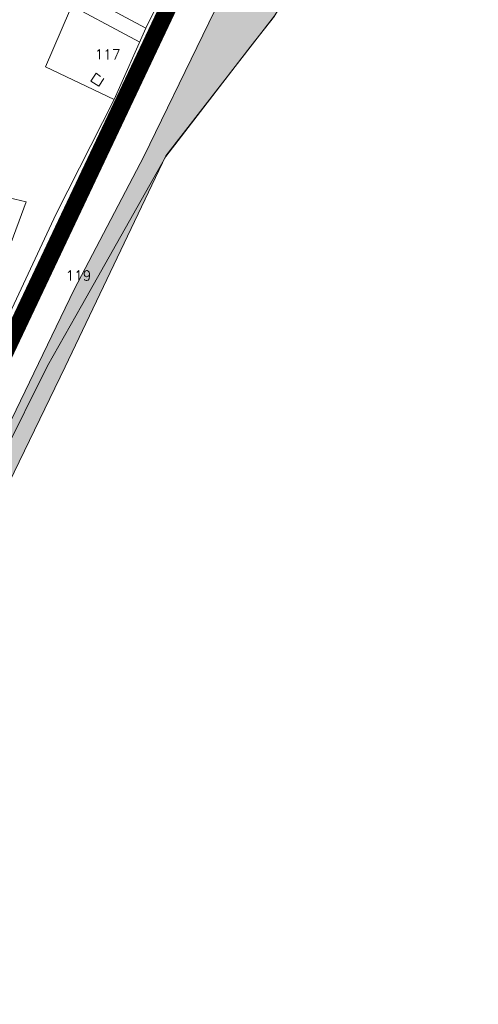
# Model space of a CAD drawing. Header units: metres. Extents: x 578835 to 593571, y 248557 to 255108.
# Tile 67 of 251: x 583520 to 583681, y 249474 to 249819. Entities that reach past the tile are written whole.
import ezdxf

# ---------------------------------------------------------------- set-up
doc = ezdxf.new("R2010")
doc.units = ezdxf.units.M
doc.linetypes.add('CACHEX2', pattern=[0.75, 0.5, -0.25])
doc.linetypes.add('SOLID_LINE', pattern=[0])
for name, color, linetype, lineweight in [('Cad-HYDROGRAPHI_COURS_D_EAU28', 5, 'SOLID_LINE', 0), ('Cad-PARCELLAIRE_PARCELLE1', 250, 'SOLID_LINE', 0), ('Cad-RESEAU_ROUT_LIMITE_DE_VOIE_P23', 8, 'SOLID_LINE', 0), ('Cad-TOPONYMIE_NUMERO_DE_PARCELL182', 250, 'SOLID_LINE', 0), ('PLU', 7, 'CACHEX2', 5), ('PPRI global - contour', 152, 'Continuous', 5), ('PPRI global - hachures', 152, 'Continuous', 5)]:
    doc.layers.add(name, color=color, linetype=linetype, lineweight=lineweight)
doc.styles.add('TEXTSTYLE_45_11', font='txt.shx', dxfattribs={"oblique": 50})

msp = doc.modelspace()

# ---------------------------------------------------------------- hatches: boundary and pattern name
at = {"layer": 'PPRI global - hachures', "ltscale": 0.4}
h = msp.add_hatch(dxfattribs=at)
h.set_pattern_fill('ANSI36', color=256, scale=2, style=0)
h.paths.add_polyline_path([(584066.5, 250379.34), (584062.37, 250383.47), (584043.41, 250459.25), (584013.35, 250450.76), (584002.24, 250450.11), (583982.63, 250452.72), (583973.49, 250455.99), (583889.77, 250518.96), (583895.65, 250528.1), (583977.99, 250662.67), (584030.07, 250749.63), (583918.43, 250756.91), (583664.41, 250783.59), (583631.24, 250786.83), (583615.06, 250787.64), (583601.17, 250794.44), (583587.42, 250827.6), (583576.9, 250872.88), (583563.15, 250910.89), (583546.16, 250944.04), (583514.61, 250983.67), (583475.78, 251010.35), (583442.61, 251028.95), (583396.5, 251041.08), (583343.91, 251049.17), (583296.18, 251058.06), (583275.96, 251065.34), (583264.63, 251086.36), (583250.88, 251100.92), (583230.66, 251114.67), (583189.4, 251126.8), (583119.68, 251147.06), (583061.43, 251160.81), (583024.22, 251164.04), (582980.53, 251148.68), (582993.48, 251125.23), (583025.83, 251140.59), (583054.15, 251143.02), (583098.64, 251130.08), (583144.75, 251115.52), (583186.01, 251101.78), (583219.99, 251088.03), (583236.17, 251071.86), (583255.58, 251033.04), (583254.78, 251000.7), (583238.6, 250995.04), (583207.85, 250995.04), (583194.1, 251002.31), (583172.26, 251010.4), (583159.32, 250999.89), (583144.75, 250992.61), (583123.72, 250996.65), (583093.79, 251001.51), (583044.44, 251004.74), (583042.82, 250977.25), (583071.95, 250975.63), (583123.72, 250970.78), (583189.25, 250968.35), (583234.55, 250957.84), (583253.97, 250940.05), (583273.38, 250908.51), (583282.28, 250851.91), (583278.25, 250803.12), (583273.39, 250777.24), (583225.66, 250792.61), (583164.18, 250807.16), (583128.59, 250807.97), (583123.73, 250787.76), (583296.04, 250750.56), (583317.08, 251031.97), (583369.66, 251022.26), (583418.2, 250998.81), (583457.03, 250968.08), (583486.96, 250930.89), (583515.28, 250879.13), (583529.84, 250833.04), (583533.88, 250790.18), (583534.69, 250771.58), (583553.3, 250763.5), (583563.01, 250755.41), (583580, 250744.9), (583594.56, 250731.15), (583590.51, 250708.51), (583580.81, 250697.19), (583567.05, 250697.19), (583552.49, 250698.8), (583535.5, 250697.19), (583522.56, 250693.95), (583503.14, 250708.51), (583479.68, 250718.21), (583448.13, 250723.87), (583373.71, 250731.15), (583318.7, 250734.39), (583315.46, 250703.66), (583444.9, 250694.76), (583478.87, 250680.21), (583494.24, 250668.89), (583512.04, 250632.5), (583510.42, 250582.36), (583496.67, 250561.34), (583468.36, 250541.12), (583419.01, 250518.48), (583354.29, 250508.77), (583304.13, 250508.77), (583282.29, 250518.48), (583279.06, 250526.56), (583283.91, 250598.53), (583239.42, 250602.58), (583222.43, 250600.96), (583186.02, 250597.72), (583162.56, 250599.34), (583148, 250606.62), (583122.92, 250612.28), (583089.76, 250614.71), (583078.43, 250626.03), (583052.54, 250635.73), (583029.89, 250635.73), (583004.81, 250631.69), (582985.4, 250622.79), (582965.98, 250613.09), (582970.84, 250593.68), (583001.58, 250611.47), (583029.08, 250621.98), (583059.01, 250621.98), (583080.86, 250606.62), (583092.99, 250591.26), (583118.07, 250585.59), (583148.81, 250571.85), (583177.12, 250554.06), (583200.59, 250528.99), (583205.44, 250507.16), (583205.44, 250486.13), (583186.83, 250479.66), (583124.54, 250464.3), (583104.02, 250461.44), (583074.89, 250436.37), (583062.76, 250421.01), (583040.92, 250417.77), (583013.41, 250429.9), (582993.19, 250437.99), (582977.01, 250433.14), (582972.96, 250422.62), (582979.43, 250412.11), (583003.7, 250411.3), (583028.78, 250404.83), (583040.92, 250397.56), (583014.22, 250380.57), (582989.14, 250366.83), (582968.11, 250354.7), (582985.91, 250337.72), (583050.62, 250379.77), (583073.28, 250387.85), (583089.45, 250391.9), (583109.68, 250404.03), (583129.9, 250417.77), (583157.41, 250425.05), (583265.81, 250428.28), (583273.09, 250428.28), (583273.9, 250446.07), (583295.97, 250457.39), (583334.8, 250467.1), (583366.35, 250470.33), (583405.99, 250467.9), (583424.6, 250456.58), (583444.01, 250438.79), (583471.52, 250417.77), (583514.39, 250491.35), (583542.71, 250566.56), (583607.54, 250728.61), (583618.87, 250755.3), (583637.47, 250748.02), (583563.05, 250565.27), (583533.11, 250493.3), (583488.62, 250414.05), (583469.92, 250375), (583458.6, 250360.44), (583447.3, 250277.69), (583433.55, 250118.39), (583433.55, 250075.53), (583435.17, 250061.79), (583444.07, 250055.32), (583538.72, 249966.37), (583593.05, 249930.65), (583636.74, 249921.76), (583657.12, 249921.76), (583640.51, 249900.52), (583605.37, 249856.24), (583563.9, 249771.01), (583539.46, 249724.43), (583484.46, 249610.66), (583466.89, 249549.58), (583445.44, 249517.44), (583408.01, 249447.95), (583372.11, 249391.45), (583402.75, 249358.91), (583418.65, 249347.07), (583436.19, 249369.28), (583463.87, 249406.75), (583478.59, 249436.8), (583476.61, 249477.12), (583481.36, 249487.31), (583491.71, 249499.16), (583485.47, 249528.1), (583479.2, 249549.72), (583486.09, 249593.97), (583536.27, 249697.24), (583571.65, 249771.24), (583609.81, 249820.41), (583635.17, 249860.02), (583657.05, 249884.96), (583692.43, 249959.02), (583716.61, 250005.58), (583724.42, 250017.76), (583733.57, 250029.46), (583758.23, 250060.88), (583783.36, 250088.01), (583819.02, 250122.79), (583886.38, 250174.14), (583941.78, 250217.37), (583983.26, 250248.04), (584014.32, 250265.65), (584046.48, 250272.12), (584071.07, 250273.21)])

# ---------------------------------------------------------------- linework, layer by layer
at = {"layer": 'Cad-HYDROGRAPHI_COURS_D_EAU28'}
for points in [[(583567.79, 249822.49), (583564.62, 249815.98), (583553.44, 249790.97), (583533.11, 249750.93), (583512.53, 249707.07), (583508.26, 249698.03), (583500.06, 249680.51), (583480.68, 249649.91), (583476.66, 249645.79), (583469.2, 249636.36), (583471.11, 249633.17), (583463.65, 249609.03), (583452.79, 249581.04), (583447.22, 249553.93), (583444.93, 249547.72), (583440.83, 249540.58), (583411.03, 249508.22), (583410.07, 249506.91), (583395.33, 249474.02), (583370.39, 249436.95)], [(583375.05, 249435.44), (583400.67, 249474.24), (583414.46, 249504.61), (583446.43, 249540.6), (583449.58, 249545.32), (583451.17, 249549.02), (583454.22, 249565.77), (583456.09, 249574.07), (583459.19, 249583.35), (583469.19, 249607.82), (583493.81, 249658.58), (583516.84, 249705.77), (583535.43, 249743.87), (583557.85, 249790.56), (583562.71, 249800.33), (583568.68, 249813.87), (583572.51, 249821.32)]]:
    msp.add_lwpolyline(points, dxfattribs=at)
at = {"layer": 'Cad-PARCELLAIRE_PARCELLE1'}
for points in [[(583391.84, 249853.07), (583391.59, 249795.75), (583391.35, 249786.7), (583387.1, 249736.86), (583406.94, 249732.27), (583429.74, 249726.81), (583447.42, 249722.49), (583469.54, 249717.21), (583479.11, 249715.21), (583512.53, 249707.07), (583533.11, 249750.93), (583553.44, 249790.97), (583553.44, 249790.97), (583553.44, 249790.97), (583529.39, 249802.46), (583540.71, 249828.93)], [(583609.79, 249820.19), (583601.51, 249809.7), (583571.6, 249770.98), (583555.86, 249743.13), (583542.07, 249718.68), (583530.06, 249697.61), (583514.11, 249665.41), (583499.67, 249634.77), (583485.32, 249602.26), (583469.19, 249607.82), (583469.19, 249607.82), (583469.19, 249607.82), (583493.81, 249658.58), (583516.84, 249705.77), (583535.43, 249743.87), (583557.85, 249790.56), (583562.71, 249800.33), (583568.68, 249813.87), (583572.51, 249821.32)]]:
    msp.add_lwpolyline(points, dxfattribs=at)
for points in [[(583540.71, 249828.93), (583564.62, 249815.98), (583553.44, 249790.97), (583529.39, 249802.46), (583540.71, 249828.93), (583540.71, 249828.93)], [(583567.79, 249822.49), (583538.55, 249830.08), (583540.71, 249828.93), (583564.62, 249815.98), (583567.79, 249822.49), (583567.79, 249822.49)]]:
    msp.add_lwpolyline(points, close=True, dxfattribs=at)
at = {"layer": 'Cad-RESEAU_ROUT_LIMITE_DE_VOIE_P23'}
msp.add_line((583562.46, 249811.14), (583521.13, 249833.3), dxfattribs=at)
for points in [[(583549.82, 249798.33), (583548.08, 249795.68), (583545.34, 249797.45), (583547.13, 249800.26), (583548.73, 249799.12)], [(583508.56, 249758.46), (583522.58, 249755.08), (583516.46, 249738.62)]]:
    msp.add_lwpolyline(points, dxfattribs=at)
at = {"layer": 'PLU', "color": 7, "ltscale": 2, "const_width": 6}
msp.add_lwpolyline([(583363.68, 249423.61), (583400.71, 249474.51), (583414.56, 249504.8), (583448.06, 249543.2), (583452.74, 249557.66), (583459.2, 249583.63), (583516.9, 249705.94), (583604.13, 249890.17), (583614.28, 249916.79)], dxfattribs=at)
at = {"layer": 'PPRI global - contour'}
for points in [[(583637.47, 250748.02), (583563.05, 250565.27), (583533.11, 250493.3), (583488.62, 250414.05), (583469.92, 250375), (583458.6, 250360.44), (583447.3, 250277.69), (583433.55, 250118.39), (583433.55, 250075.53), (583435.17, 250061.79), (583444.07, 250055.32), (583538.72, 249966.37), (583593.05, 249930.65), (583636.74, 249921.76), (583657.12, 249921.76), (583640.51, 249900.52), (583605.37, 249856.24), (583563.9, 249771.01), (583539.46, 249724.43), (583484.46, 249610.66), (583466.89, 249549.58), (583445.44, 249517.44), (583408.01, 249447.95)], [(583478.59, 249436.8), (583476.61, 249477.12), (583481.36, 249487.31), (583491.71, 249499.16), (583485.47, 249528.1), (583479.2, 249549.72), (583486.09, 249593.97), (583536.27, 249697.24), (583571.65, 249771.24), (583609.81, 249820.41), (583635.17, 249860.02), (583657.05, 249884.96), (583692.43, 249959.02)]]:
    msp.add_lwpolyline(points, dxfattribs=at).dxf.unprotected_set("ltscale", 0)

# ---------------------------------------------------------------- texts
at = {"layer": 'Cad-TOPONYMIE_NUMERO_DE_PARCELL182', "style": 'TEXTSTYLE_45_11'}
for s, p in [('117', (583546.65, 249805.12)), ('119', (583536.46, 249727.58))]:
    msp.add_text(s, height=3.491, rotation=359.5887, dxfattribs=at).set_placement(p)

doc.saveas('drawing.dxf')
